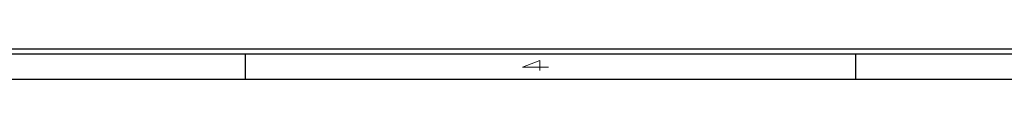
# Model space of a CAD drawing. Header units: inches. Extents: x -57.7 to -21.7, y -3.8 to 19.3.
# Tile 6 of 70: x -48.1 to -38.5, y -3.8 to -3.5. Entities that reach past the tile are written whole.
import ezdxf

# ---------------------------------------------------------------- set-up
doc = ezdxf.new("R2010")
doc.units = ezdxf.units.IN
doc.header["$LTSCALE"] = 0.5
doc.header["$MEASUREMENT"] = 0
doc.layers.add('SID-M-D', color=42, linetype='Continuous')
doc.layers.add('SID-M-S', color=105, linetype='Continuous')
doc.styles.add('R', font='ROMAND.SHX')

# ---------------------------------------------------------------- blocks, each defined once
blk = doc.blocks.new('*U88')
at = {"layer": 'SID-M-S'}
for p, q in [((-34, -0.25), (0, -0.25)), ((-34, -0.3), (0, -0.3)), ((-23, -0.3), (-23, -0.55)), ((-17, -0.3), (-17, -0.55)), ((-34, -0.55), (0, -0.55))]:
    blk.add_line(p, q, dxfattribs=at)
at = {"layer": 'SID-M-D', "style": 'R', "width": 4}
blk.add_text('4', height=0.1, dxfattribs=at).set_placement((-20.3275, -0.4643))

msp = doc.modelspace()

# ---------------------------------------------------------------- block references
at = {"layer": 'SID-M-D'}
msp.add_blockref('*U88', (-22.92592, -3.25526), dxfattribs=at)

doc.saveas('drawing.dxf')
